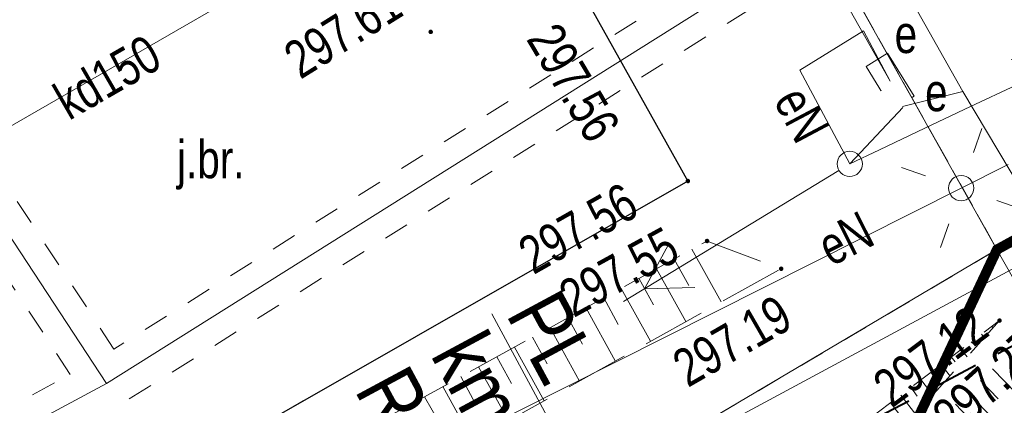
# Model space of a CAD drawing. Header units: metres. Extents: x 7437397 to 7437781, y 5556608 to 5556944.
# Tile 37 of 46: x 7437664 to 7437683, y 5556774 to 5556781. Entities that reach past the tile are written whole.
import ezdxf

# ---------------------------------------------------------------- set-up
doc = ezdxf.new("R2010")
doc.units = ezdxf.units.M
doc.header["$MEASUREMENT"] = 0
for name, pattern in [('0.5_0.5', [1.5, 0.5, -0.5, 0.5]), ('314-500', [2.5, 2, -0.5]), ('BUBZ01-500', [1.75, 1.25, -0.5]), ('EGBU01-500', [1, 0.5, -0.5]), ('KTCR02-500', [1.5, 1, -0.5]), ('KTJZ01-500', [2, 1.5, -0.5])]:
    doc.linetypes.add(name, pattern=pattern)
doc.layers.get('0').update_dxf_attribs({"color": 250, "lineweight": 5})
for name, color, linetype, lineweight in [('203-Punkt załamania granicy działki nie stabilizowany', 7, 'Continuous', 5), ('510-Podpora jednosłupowa symb.-STPOW', 7, 'Continuous', 5), ('515-Latarnia-SEPOW', 7, 'Continuous', 5), ('_PROJ_WYMIARY', 7, 'Continuous', 9), ('_PROJ_ZAGOSPODAROWANIE', 7, 'Continuous', 13), ('BUBZ01', 250, 'Continuous', 5), ('D_opis trasy', 7, 'Continuous', 13), ('EGBD03', 250, 'Continuous', 5), ('EGBP04_03', 250, 'Continuous', 5), ('EGBU01', 250, 'Continuous', 5), ('GAZ', 50, 'Continuous', 30), ('KTJZ01', 250, 'Continuous', 5), ('KTKR01', 250, 'Continuous', 5), ('MPZP', 250, 'Continuous', 5), ('przewód elektroenergetyczny (linia)', 7, 'Continuous', 5), ('przewód elektroenergetyczny (linia)-Atr1', 7, 'Continuous', 5), ('przewód elektroenergetyczny niskiego napięcia (linia) - symbol', 7, 'Continuous', 5), ('przewód gazowy (linia)', 7, 'Continuous', 5), ('przewód kanalizacyjny (linia)', 7, 'Continuous', 5), ('przewód kanalizacyjny (linia)-Atr1', 7, 'Continuous', 5), ('punkt wysokościowy sztuczny', 7, 'Continuous', 5), ('RTPW01', 250, 'Continuous', 5), ('RTPW02', 250, 'Continuous', 5), ('rzedne dla projektanta', 250, 'Continuous', 5), ('SUPE', 250, 'Continuous', 5), ('SUPE04', 250, 'Continuous', 5), ('SUPE_01', 250, 'Continuous', 5), ('SUPG_01', 250, 'Continuous', 5), ('SUPT_01', 250, 'Continuous', 5), ('SUSM01', 250, 'Continuous', 5), ('SUSM04_01_E', 250, 'Continuous', 5), ('SUUS17_01_E', 250, 'Continuous', 5), ('szafa elektroenergetyczna (punkt)', 7, 'Continuous', 5), ('szafa elektroenergetyczna (punkt)-Atr17', 7, 'Continuous', 5)]:
    doc.layers.add(name, color=color, linetype=linetype, lineweight=lineweight)
doc.styles.add('ROMANS', font='arial.ttf', dxfattribs={"width": 0.8})
doc.styles.get("Standard").update_dxf_attribs({"font": 'txt.shx', "width": 0.75})
doc.styles.add('Style-Arial Narrow', font='ARIALN.TTF')
doc.dimstyles.new('1-500', dxfattribs={"dimscale": 10, "dimtxt": 0.1, "dimasz": 0.07, "dimexe": 0, "dimexo": 0, "dimgap": 0.05, "dimtad": 1, "dimdec": 1, "dimrnd": 0.08, "dimzin": 0, "dimtxsty": 'ROMANS', "dimblk": 'ARCHTICK', "dimcen": 0.02, "dimdle": 0.1, "dimclrt": 256, "dimadec": 0, "dimazin": 0, "dimtfac": 0.666667, "dimtdec": 1, "dimtofl": 0, "dimtmove": 1, "dimatfit": 2, "dimfxl": 0, "dimtolj": 1, "dimtzin": 0, "dimarcsym": 0})

# ---------------------------------------------------------------- blocks, each defined once
blk = doc.blocks.new('PE04')
at = {"color": 0, "linetype": 'Continuous', "lineweight": 13, "ltscale": 10}
for p, q in [((46.5, 0), (37.84, 5)), ((6.5, 0), (0, 0)), ((6.5, 0), (16.5, 0)), ((16.5, 0), (26.5, 0)), ((26.5, 0), (36.5, 0)), ((36.5, 0), (46.5, 0)), ((46.5, 0), (37.84, -5)), ((46.5, 0), (50, 0))]:
    blk.add_line(p, q, dxfattribs=at)
blk = doc.blocks.new('US18')
at = {"color": 0, "linetype": 'Continuous', "lineweight": 13, "ltscale": 10}
for p, q in [((-5, -2.5), (-5, 2.5)), ((-5, 2.5), (5, 2.5)), ((5, -2.5), (5, 2.5)), ((-5, -2.5), (5, -2.5))]:
    blk.add_line(p, q, dxfattribs=at)
blk = doc.blocks.new('203')
at = {"layer": '203-Punkt załamania granicy działki nie stabilizowany', "linetype": 'Continuous', "lineweight": 13}
h = blk.add_hatch(color=96, dxfattribs=at)
edge = h.paths.add_edge_path()
edge.add_arc((0, 0), 0.45, 0, 360)
blk = doc.blocks.new('PW02')
at = {"layer": 'punkt wysokościowy sztuczny', "linetype": 'Continuous', "lineweight": 13}
h = blk.add_hatch(color=0, dxfattribs=at)
edge = h.paths.add_edge_path()
edge.add_arc((0, 0), 0.45, 0, 360)
blk = doc.blocks.new('515')
at = {"layer": '515-Latarnia-SEPOW', "color": 0, "linetype": 'Continuous', "lineweight": 13}
for p, q in [((0, 7.5), (0, 12.5)), ((-12.5, 0), (-7.5, 0)), ((7.5, 0), (12.5, 0)), ((0, -12.5), (0, -7.5))]:
    blk.add_line(p, q, dxfattribs=at)
blk = doc.blocks.new('510')
at = {"layer": '510-Podpora jednosłupowa symb.-STPOW', "color": 0, "linetype": 'Continuous', "lineweight": 13}
blk.add_circle((0, 0), 2.5, dxfattribs=at)
blk = doc.blocks.new('SUUS17_01')
at = {"color": 250, "linetype": 'Continuous', "lineweight": 13}
blk.add_wipeout([(-0.5, 0.25), (0.5, 0.25), (0.5, -0.25), (-0.5, -0.25)], dxfattribs=at).dxf.layer = 'SUUS17_01_E'
blk = doc.blocks.new('SUPE04')
at = {"layer": 'SUPE04', "color": 1, "linetype": 'Continuous', "lineweight": 13}
blk.add_line((5.25, 0), (0.25, 0), dxfattribs=at)
at = {"layer": 'SUPE04', "color": 1, "linetype": 'Continuous', "lineweight": 13, "flags": 128}
blk.add_lwpolyline([(3.9, 0.5), (4.766, 0), (3.9, -0.5)], dxfattribs=at)
blk = doc.blocks.new('_ArchTick')
at = {"color": 0, "linetype": 'ByBlock', "const_width": 0.15}
blk.add_lwpolyline([(-0.5, -0.5), (0.5, 0.5)], dxfattribs=at)
blk = doc.blocks.new('*D61')
at = {"layer": '_PROJ_WYMIARY', "color": 0, "lineweight": -2, "transparency": 16777216}
for p, q in [((7437691.863, 5556774.762), (7437693.523, 5556771.681)), ((7437674.222, 5556764.126), (7437692.337, 5556773.882)), ((7437674.934, 5556762.806), (7437693.049, 5556772.561))]:
    blk.add_line(p, q, dxfattribs=at)
at = {"layer": 'Defpoints', "color": 0}
for p in [(7437674.222, 5556764.126), (7437674.934, 5556762.806)]:
    blk.add_point(p, dxfattribs=at)
at = {"layer": '_PROJ_WYMIARY', "transparency": 16777216, "insert": (7437693.662, 5556773.743), "char_height": 1, "attachment_point": 5, "rotation": 298.304, "style": 'ROMANS', "bg_fill": 3, "box_fill_scale": 1.25, "bg_fill_color": 256, "bg_fill_true_color": 13158600, "bg_fill_transparency": 0}
blk.add_mtext('\\A1;1,5', dxfattribs=at)
at = {"layer": 'Defpoints', "color": 0}
blk.add_point((7437693.049, 5556772.561), dxfattribs=at)
at = {"layer": '_PROJ_WYMIARY', "color": 0, "lineweight": -2, "transparency": 16777216, "xscale": 0.7000000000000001, "yscale": 0.7000000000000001, "zscale": 0.7000000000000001}
for p, rotation in [((7437692.337, 5556773.882), 118.303966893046), ((7437693.049, 5556772.561), 298.303966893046)]:
    blk.add_blockref('_ArchTick', p, dxfattribs=dict(at, rotation=rotation))

msp = doc.modelspace()

# ---------------------------------------------------------------- linework, layer by layer
at = {"layer": '_PROJ_ZAGOSPODAROWANIE', "linetype": '314-500'}
msp.add_lwpolyline([(7437574.98, 5556714.07, 0.2, 0.2, 0), (7437590.898, 5556722.559, 0.2, 0.2, 0), (7437596.853, 5556725.825, 0.2, 0.2, 0), (7437609.876, 5556733.065, 0.2, 0.2, 0), (7437612.907, 5556734.654, 0.2, 0.2, 0), (7437631.127, 5556743.978, 0.2, 0.2, 0), (7437638.748, 5556748.16, 0.2, 0.2, 0), (7437651.337, 5556755.099, 0.2, 0.2, 0), (7437661.046, 5556760.397, 0.2, 0.2, 0), (7437671.575, 5556766.01, 0.2, 0.2, 0), (7437677.838, 5556769.349, 0.2, 0.2, 0), (7437680.108, 5556770.559, 0.2, 0.2, 0), (7437683.04, 5556776.81, 0.2, 0.2, 0), (7437685.856, 5556778.354, 0.2, 0.2, 0), (7437690.99, 5556768.992, 0.2, 0.2, 0), (7437515.52, 5556670.824, 0, 0, 0)], format="xyseb", dxfattribs=at)
at = {"layer": 'BUBZ01', "color": 7, "linetype": 'BUBZ01-500', "lineweight": 13, "flags": 128}
msp.add_lwpolyline([(7437645.4, 5556777.22), (7437646.3, 5556776.53), (7437654.12, 5556764.26), (7437666.36, 5556770.95), (7437677.29, 5556776.98), (7437678.76, 5556776.43), (7437667.36, 5556770.08), (7437653.89, 5556763.04), (7437645.18, 5556776.52), (7437645.4, 5556777.22)], close=True, dxfattribs=at)
at = {"layer": 'BUBZ01', "color": 7, "linetype": 'Continuous', "lineweight": 13, "flags": 128}
for points in [[(7437676.99, 5556776.82), (7437677.57, 5556775.77)], [(7437676.64, 5556776.62), (7437676.93, 5556776.1)], [(7437676.29, 5556776.43), (7437676.87, 5556775.38)], [(7437675.94, 5556776.24), (7437676.23, 5556775.71)], [(7437675.59, 5556776.04), (7437676.17, 5556774.99)], [(7437675.24, 5556775.85), (7437675.53, 5556775.32)], [(7437674.89, 5556775.65), (7437675.47, 5556774.6)], [(7437674.53, 5556775.46), (7437674.82, 5556774.93)], [(7437674.18, 5556775.26), (7437674.76, 5556774.2)], [(7437682.94, 5556775.28), (7437682.95, 5556775.27)], [(7437673.83, 5556775.07), (7437674.12, 5556774.54)], [(7437682.73, 5556775.13), (7437682.79, 5556775.06)], [(7437673.47, 5556774.87), (7437674.06, 5556773.81)], [(7437682.33, 5556774.83), (7437682.45, 5556774.68)], [(7437682.53, 5556774.98), (7437682.58, 5556774.93)], [(7437673.12, 5556774.68), (7437673.41, 5556774.15)], [(7437682.13, 5556774.68), (7437682.21, 5556774.58)], [(7437672.76, 5556774.48), (7437673.35, 5556773.42)], [(7437681.93, 5556774.53), (7437682.11, 5556774.3)], [(7437682.95, 5556774.44), (7437683.65, 5556773.72)], [(7437672.41, 5556774.29), (7437672.7, 5556773.75)], [(7437681.73, 5556774.38), (7437681.83, 5556774.24)], [(7437672.05, 5556774.09), (7437672.64, 5556773.02)], [(7437681.33, 5556774.08), (7437681.46, 5556773.9)], [(7437681.53, 5556774.23), (7437681.77, 5556773.92)], [(7437682.71, 5556774.21), (7437683.06, 5556773.85)], [(7437671.69, 5556773.89), (7437671.99, 5556773.36)], [(7437681.13, 5556773.92), (7437681.43, 5556773.54)], [(7437682.47, 5556773.97), (7437683.17, 5556773.24)], [(7437680.93, 5556773.77), (7437681.09, 5556773.56)], [(7437682.22, 5556773.74), (7437682.57, 5556773.37)]]:
    msp.add_lwpolyline(points, dxfattribs=at)
at = {"layer": 'D_opis trasy', "flags": 128}
msp.add_lwpolyline([(7437678.765, 5556764.869), (7437673.023, 5556775.532)], dxfattribs=at)
at = {"layer": 'EGBD03', "color": 96, "linetype": 'Continuous', "lineweight": 13, "flags": 128}
for points in [[(7437683.04, 5556776.81), (7437717.56, 5556795.74)], [(7437656.77, 5556761.25), (7437683.04, 5556776.81)], [(7437685.08, 5556773.21), (7437683.04, 5556776.81)]]:
    msp.add_lwpolyline(points, dxfattribs=at)
at = {"layer": 'EGBU01', "color": 96, "linetype": 'EGBU01-500', "lineweight": 13, "flags": 128}
for points in [[(7437656.77, 5556761.25), (7437683.04, 5556776.81)], [(7437683.04, 5556776.81), (7437656.77, 5556761.25)]]:
    msp.add_lwpolyline(points, dxfattribs=at)
at = {"layer": 'GAZ', "linetype": '0.5_0.5', "lineweight": 20}
for points in [[(7437665.529, 5556774.835), (7437658.54, 5556785.509)], [(7437596.987, 5556737.911), (7437664.663, 5556774.332), (7437657.704, 5556784.961)]]:
    msp.add_lwpolyline(points, dxfattribs=at)
at = {"layer": 'przewód elektroenergetyczny (linia)', "color": 1, "linetype": 'Continuous', "lineweight": 13, "flags": 128}
for points in [[(7437680.12, 5556778.51), (7437679.13, 5556780.37), (7437680.39, 5556781.15), (7437680.92, 5556780.15)], [(7437656.87, 5556765.21), (7437682.33, 5556778.03), (7437683.26, 5556778.5)]]:
    msp.add_lwpolyline(points, dxfattribs=at)
at = {"layer": 'przewód gazowy (linia)', "color": 52, "linetype": 'Continuous', "lineweight": 13, "flags": 128}
msp.add_lwpolyline([(7437658.04, 5556785.36), (7437665.38, 5556774.15)], dxfattribs=at)
at = {"layer": 'SUPE_01', "color": 1, "linetype": 'Continuous', "lineweight": 13, "flags": 128}
msp.add_lwpolyline([(7437682.36, 5556779.95), (7437684.24, 5556776.8), (7437692.06, 5556780.97), (7437690.86, 5556785.72), (7437695.24, 5556789.39), (7437696.68, 5556787.2), (7437700.07, 5556789.23)], dxfattribs=at)

# ---------------------------------------------------------------- block references
at = {"layer": 'EGBP04_03', "color": 96, "linetype": 'Continuous', "lineweight": 13, "xscale": 0.1, "yscale": 0.1, "zscale": 0.1}
msp.add_blockref('203', (7437683.04, 5556776.81), dxfattribs=at)
at = {"layer": 'przewód elektroenergetyczny niskiego napięcia (linia) - symbol', "color": 1, "linetype": 'Continuous', "lineweight": 13, "xscale": 0.1, "yscale": 0.1, "zscale": 0.1, "rotation": 25.386}
msp.add_blockref('PE04', (7437680.12, 5556778.51), dxfattribs=at)
at = {"layer": 'RTPW02', "color": 7, "linetype": 'Continuous', "lineweight": 13, "xscale": 0.1, "yscale": 0.1, "zscale": 0.1}
for p in [(7437671.81, 5556781.13), (7437676.91, 5556778.17), (7437677.29, 5556776.98), (7437678.76, 5556776.43), (7437683.09, 5556775.4)]:
    msp.add_blockref('PW02', p, dxfattribs=at)
at = {"layer": 'SUPE04', "color": 1, "linetype": 'Continuous', "lineweight": 13, "rotation": 211.3079999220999}
msp.add_blockref('SUPE04', (7437680.12, 5556778.51), dxfattribs=at)
at = {"layer": 'SUSM04_01_E', "color": 7, "linetype": 'Continuous', "lineweight": 13, "xscale": 0.1, "yscale": 0.1, "zscale": 0.1}
for p in [(7437680.12, 5556778.51), (7437682.33, 5556778.03)]:
    msp.add_blockref('510', p, dxfattribs=at)
at = {"layer": 'szafa elektroenergetyczna (punkt)', "color": 7, "linetype": 'Continuous', "lineweight": 13, "xscale": 0.1, "yscale": 0.1, "zscale": 0.1, "rotation": 301.54}
msp.add_blockref('US18', (7437680.92, 5556780.15), dxfattribs=at)

# ---------------------------------------------------------------- texts
at = {"layer": 'D_opis trasy', "char_height": 1.2, "rotation": 298.304, "style": 'Style-Arial Narrow'}
for s, insert, attachment_point, line_spacing_factor in [('PL\\Pkm 0+180.54', (7437673.062, 5556775.408), 4, 0.85), ('R=-16.00m', (7437674.049, 5556768.287), 6, 0.35)]:
    msp.add_mtext(s, dxfattribs=dict(at, insert=insert, attachment_point=attachment_point, line_spacing_factor=line_spacing_factor))
at = {"layer": 'KTJZ01', "color": 7, "linetype": 'Continuous', "lineweight": 13, "insert": (7437666.78, 5556778), "char_height": 0.75, "attachment_point": 7, "line_spacing_factor": 0.6}
msp.add_mtext('\\FWORKING_1250;\\H1x;\\W0.8;j.br.', dxfattribs=at)
at = {"layer": 'przewód elektroenergetyczny (linia)-Atr1', "color": 1, "char_height": 0.75, "line_spacing_factor": 0.6}
for insert, attachment_point, rotation in [((7437679.26, 5556780.12), 1, 298.024), ((7437679.752, 5556776.457), 7, 26.727)]:
    msp.add_mtext('\\FWORKING_1250;\\H1x;\\W0.8;eN', dxfattribs=dict(at, insert=insert, attachment_point=attachment_point, rotation=rotation))
at = {"layer": 'przewód kanalizacyjny (linia)-Atr1', "color": 36, "insert": (7437664.452, 5556779.682), "char_height": 0.75, "attachment_point": 4, "rotation": 29.994, "line_spacing_factor": 0.6}
msp.add_mtext('\\FWORKING_1250;\\H1x;\\W0.8;kd150', dxfattribs=at)
at = {"layer": 'RTPW01', "color": 7, "linetype": 'Continuous', "lineweight": 13, "char_height": 0.75, "attachment_point": 7, "line_spacing_factor": 0.6}
for s, insert, rotation in [('\\FWORKING_1250;\\H1x;\\W0.8;297.61', (7437669.232, 5556780.168), 31.982), ('\\FWORKING_1250;\\H1x;\\W0.8;297.56', (7437673.685, 5556780.982), 300.743), ('\\FWORKING_1250;\\H1x;\\W0.8;297.56', (7437673.853, 5556776.293), 29.578), ('\\FWORKING_1250;\\H1x;\\W0.8;297.55', (7437674.651, 5556775.441), 28.824), ('\\FWORKING_1250;\\H1x;\\W0.8;297.19', (7437676.915, 5556774.053), 29.942), ('\\FWORKING_1250;\\H1x;\\W0.8;297.12', (7437680.97, 5556773.65), 36.813)]:
    msp.add_mtext(s, dxfattribs=dict(at, insert=insert, rotation=rotation))
at = {"layer": 'rzedne dla projektanta', "color": 7, "linetype": 'Continuous', "lineweight": 0, "char_height": 0.75, "attachment_point": 7, "rotation": 42.036, "line_spacing_factor": 0.6}
for s, insert in [('\\FWORKING_1250;\\H1x;\\W0.8; 297.27', (7437682.036, 5556772.92)), ('\\FWORKING_1250;\\H1x;\\W0.8; 296.31', (7437682.496, 5556771.99))]:
    msp.add_mtext(s, dxfattribs=dict(at, insert=insert))
at = {"layer": 'szafa elektroenergetyczna (punkt)-Atr17', "color": 7, "insert": (7437681.01, 5556780.7), "char_height": 0.75, "attachment_point": 7, "line_spacing_factor": 0.6}
msp.add_mtext('\\FWORKING_1250;\\H1x;\\W0.8;e', dxfattribs=at)

# ---------------------------------------------------------------- next in the draw order: block references
at = {"layer": 'SUUS17_01_E', "color": 7, "linetype": 'Continuous', "lineweight": 13, "rotation": 301.7277382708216}
msp.add_blockref('SUUS17_01', (7437681.17, 5556779.63), dxfattribs=at)

# ---------------------------------------------------------------- next in the draw order: linework, layer by layer
at = {"layer": 'BUBZ01', "color": 7, "linetype": 'BUBZ01-500', "lineweight": 13, "flags": 128}
msp.add_lwpolyline([(7437640.018, 5556785.654), (7437638.515, 5556784.867), (7437643.11, 5556775.98), (7437642.9, 5556771.37), (7437643.65, 5556768.72), (7437650.54, 5556757.5), (7437653.18, 5556756.46), (7437670.11, 5556765.04), (7437677.9, 5556769.59), (7437683.09, 5556775.4), (7437676.3, 5556770.28), (7437669.43, 5556766.05), (7437652.3, 5556759.37), (7437651.48, 5556760.11), (7437645.17, 5556771.48), (7437645.18, 5556776.52), (7437645.4, 5556777.22), (7437640.018, 5556785.654)], close=True, dxfattribs=at)
at = {"layer": 'EGBD03', "color": 96, "linetype": 'Continuous', "lineweight": 13, "flags": 128}
msp.add_lwpolyline([(7437669.449, 5556801.068), (7437683.04, 5556776.81)], dxfattribs=at)
at = {"layer": 'EGBU01', "color": 96, "linetype": 'EGBU01-500', "lineweight": 13, "flags": 128}
for points in [[(7437683.04, 5556776.81), (7437669.449, 5556801.068)], [(7437669.449, 5556801.068), (7437683.04, 5556776.81)]]:
    msp.add_lwpolyline(points, dxfattribs=at)
at = {"layer": 'GAZ', "linetype": '0.5_0.5', "lineweight": 20}
for points in [[(7437711.182, 5556802.187), (7437695.798, 5556793.862), (7437680.964, 5556784.537), (7437665.529, 5556774.835)], [(7437711.658, 5556801.308), (7437696.302, 5556792.998), (7437681.496, 5556783.69), (7437665.646, 5556773.727)]]:
    msp.add_lwpolyline(points, dxfattribs=at)
at = {"layer": 'KTJZ01', "color": 7, "linetype": 'KTJZ01-500', "lineweight": 13, "flags": 128}
msp.add_lwpolyline([(7437651.362, 5556791.595), (7437643.343, 5556787.396), (7437648.19, 5556778.92), (7437655.57, 5556765.98), (7437663.42, 5556770.45), (7437676.91, 5556778.17), (7437675.01, 5556781.56), (7437675.11, 5556782.48), (7437675.77, 5556783.33), (7437676.52, 5556783.95), (7437677.46, 5556784.41), (7437678.43, 5556784.63), (7437679.46, 5556784.67), (7437680.43, 5556784.44), (7437681.37, 5556784), (7437682.16, 5556783.33), (7437682.81, 5556782.48), (7437676.39, 5556793.29), (7437676.47, 5556792.28), (7437676.31, 5556791.28), (7437675.94, 5556790.63), (7437669.49, 5556786.95), (7437667.38, 5556785.74), (7437666.84, 5556785.69), (7437666.12, 5556785.98), (7437665.59, 5556786.48), (7437665.01, 5556787.22), (7437659.73, 5556784.21), (7437660.45, 5556782.43), (7437660.37, 5556781.39), (7437659.91, 5556780.53), (7437659.17, 5556779.86), (7437658.32, 5556779.31), (7437657.39, 5556778.94), (7437656.43, 5556778.75), (7437655.43, 5556778.78), (7437654.49, 5556779.27), (7437654.02, 5556779.96), (7437653.79, 5556780.41), (7437650.9, 5556787.87), (7437650.22, 5556789.76), (7437651.87, 5556790.71), (7437651.362, 5556791.595)], close=True, dxfattribs=at)
at = {"layer": 'KTKR01', "color": 7, "linetype": 'Continuous', "lineweight": 30, "flags": 128}
msp.add_lwpolyline([(7437685.25, 5556778.28), (7437682.81, 5556782.48), (7437682.16, 5556783.33), (7437681.37, 5556784), (7437680.43, 5556784.44), (7437679.46, 5556784.67), (7437678.43, 5556784.63), (7437677.46, 5556784.41), (7437676.52, 5556783.95), (7437675.77, 5556783.33), (7437675.11, 5556782.48), (7437675.01, 5556781.56), (7437676.91, 5556778.17), (7437663.42, 5556770.45), (7437655.57, 5556765.98), (7437650.54, 5556774.83), (7437648.19, 5556778.92), (7437643.343, 5556787.396)], dxfattribs=at)
at = {"layer": 'MPZP', "color": 212, "linetype": 'KTCR02-500', "lineweight": 40, "flags": 128}
msp.add_lwpolyline([(7437738.295, 5556803.984), (7437715.191, 5556791.784), (7437661.349, 5556763.226), (7437574.511, 5556717.006), (7437530.05, 5556696.506), (7437525.798, 5556698.029), (7437514.19, 5556719.761)], dxfattribs=at)
at = {"layer": 'przewód elektroenergetyczny (linia)', "color": 1, "linetype": 'Continuous', "lineweight": 13, "flags": 128}
msp.add_lwpolyline([(7437669.175, 5556800.924), (7437680.92, 5556780.15)], dxfattribs=at)
at = {"layer": 'przewód kanalizacyjny (linia)', "color": 36, "linetype": 'Continuous', "lineweight": 13, "flags": 128}
msp.add_lwpolyline([(7437645.528, 5556788.539), (7437649.82, 5556781.43), (7437658.19, 5556776.21), (7437672.24, 5556784.32), (7437681.08, 5556785.33)], dxfattribs=at)
at = {"layer": 'SUPE', "color": 1, "linetype": 'Continuous', "lineweight": 13, "flags": 128}
msp.add_lwpolyline([(7437681.17, 5556779.63), (7437680.12, 5556778.51)], dxfattribs=at)
at = {"layer": 'SUPE_01', "color": 1, "linetype": 'Continuous', "lineweight": 13, "flags": 128}
msp.add_lwpolyline([(7437670.79, 5556800.48), (7437682.36, 5556779.95), (7437681.168, 5556779.647)], dxfattribs=at)
at = {"layer": 'SUPG_01', "color": 52, "linetype": 'Continuous', "lineweight": 13, "flags": 128}
msp.add_lwpolyline([(7437732.989, 5556813.733), (7437728.61, 5556811.05), (7437696.05, 5556793.43), (7437665.38, 5556774.15), (7437624.73, 5556752.297)], dxfattribs=at)
at = {"layer": 'SUPT_01', "color": 30, "linetype": 'Continuous', "lineweight": 13, "flags": 128}
msp.add_lwpolyline([(7437624.834, 5556744.449), (7437654.2, 5556760.54), (7437665.43, 5556766.7), (7437672.97, 5556770.83), (7437672.97, 5556770.83), (7437705.49, 5556788.37), (7437705.49, 5556788.37), (7437729.04, 5556801.46), (7437729.04, 5556801.46), (7437737.403, 5556805.623)], dxfattribs=at)

# ---------------------------------------------------------------- next in the draw order: block references
at = {"layer": 'SUSM01', "color": 7, "linetype": 'Continuous', "lineweight": 13, "xscale": 0.1, "yscale": 0.1, "zscale": 0.1, "rotation": 250.855}
msp.add_blockref('515', (7437682.33, 5556778.03), dxfattribs=at)

# ---------------------------------------------------------------- next in the draw order: texts
at = {"layer": 'SUUS17_01_E', "color": 7, "linetype": 'Continuous', "lineweight": 13, "insert": (7437681.614, 5556779.546), "char_height": 0.75, "attachment_point": 7, "line_spacing_factor": 0.6}
msp.add_mtext('\\FWORKING;\\H1x;\\W0.8;e', dxfattribs=at)

# ---------------------------------------------------------------- next in the draw order: dimensions: what is measured, and where the dimension line sits
at = {"layer": '_PROJ_WYMIARY'}
dim = msp.add_linear_dim(base=(7437693.049, 5556772.561), p1=(7437674.222, 5556764.126), p2=(7437674.934, 5556762.806), angle=298.304, dimstyle='1-500', dxfattribs=at)
dim.commit()
dim.dimension.update_dxf_attribs({"geometry": '*D61', "text_midpoint": (7437692.693, 5556773.221), "dimtype": 161})

doc.saveas('drawing.dxf')
